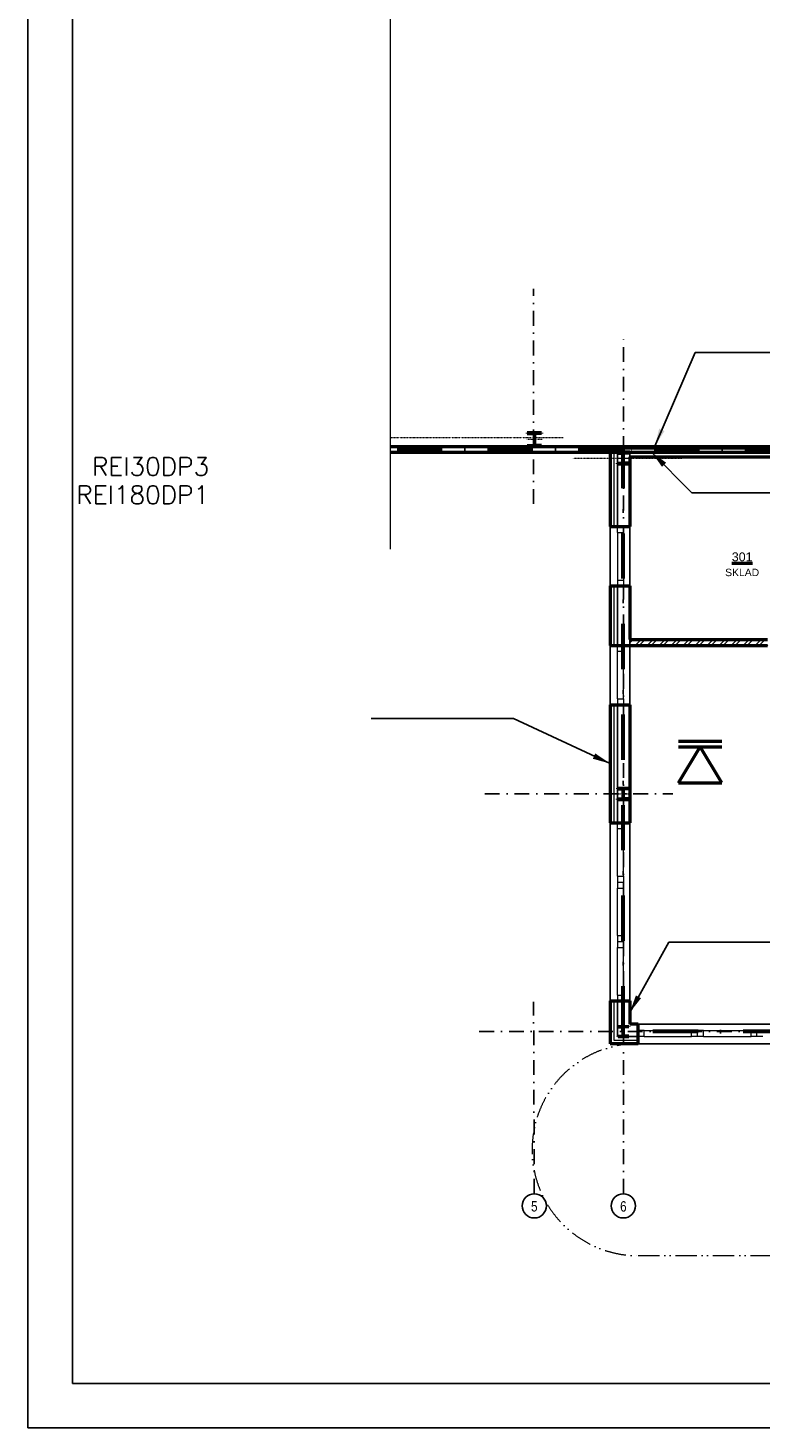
# Model space of a CAD drawing. Header units: millimetres. Extents: x 2886542 to 7567581, y -792623 to 134766.
# Tile 159 of 256: x 4614412 to 4626740, y -381583 to -358017. Entities that reach past the tile are written whole.
import ezdxf
from ezdxf.enums import TextEntityAlignment as Align

# ---------------------------------------------------------------- set-up
doc = ezdxf.new("R2010")
doc.units = ezdxf.units.MM
for name, pattern in [('ACAD_ISO04W100', [30, 24, -3, 0, -3]), ('ACAD_ISO12W100', [21, 12, -3, 0, -3, 0, -3]), ('DASHDOT', [1, 0.5, -0.25, 0, -0.25]), ('DASHDOTX2', [50.8, 25.4, -12.7, 0, -12.7])]:
    doc.linetypes.add(name, pattern=pattern)
for name, color, linetype, lineweight in [('CKIZOLACE', 1, 'Continuous', 18), ('CKOKNA', 1, 'Continuous', 18), ('CKPOPISM', 250, 'Continuous', 50), ('CKPOPISM_POPIS', 3, 'Continuous', 25), ('CKPROSTUPY_NADROVINOU', 7, 'DASHDOT', 25), ('CKRASTR', 7, 'DASHDOT', 18), ('CKRASTR_POPIS', 3, 'Continuous', 25), ('CKSTENY_PODROVINOU', 7, 'Continuous', 25), ('CKSTENY_REZ', 6, 'Continuous', 50), ('CSPROFILY_OSY', 1, 'DASHDOT', 18), ('CSPROFILY_REZY', 4, 'Continuous', 50), ('Text obecně', 7, 'Continuous', 25)]:
    doc.layers.add(name, color=color, linetype=linetype, lineweight=lineweight)
doc.layers.add('požárničina', color=10, linetype='Continuous')
doc.layers.add('srafy', color=251, linetype='Continuous')
doc.styles.add('ARIAL', font='arial.ttf')
doc.styles.add('ROMANT', font='romant')
doc.styles.get("Standard").update_dxf_attribs({"font": 'arial.ttf'})
doc.linetypes.add('IZOLACE_POLYSTYREN_EXPANDOVANY', pattern='A,1,[224,CADKON.SHX,S=0.01,R=0,X=-0.5,Y=-1.74],-2', length=3)
doc.linetypes.add('IZOLACE_POLYSTYREN_PENOVY', pattern='A,0.001,[228,CADKON.SHX,S=0.1,R=0,X=0,Y=0],-2', length=2.001)
doc.linetypes.add('PRERUSENI', pattern='A,60,[100,CADKON.SHX,S=2.5,R=0,X=0,Y=0],-10', length=70)
doc.dimstyles.new('úhlová', dxfattribs={"dimscale": 0.2, "dimtxt": 2.5, "dimasz": 1.5, "dimexe": 0, "dimexo": 3, "dimgap": 1, "dimtad": 1, "dimdec": 0, "dimzin": 0, "dimdsep": 46, "dimtxsty": 'ROMANT', "dimcen": 5, "dimclrd": 256, "dimclre": 256, "dimclrt": 7, "dimadec": 1, "dimazin": 0, "dimtfac": 1, "dimtdec": 0, "dimtix": 1, "dimtmove": 2, "dimatfit": 3, "dimfxl": 0, "dimtvp": 2, "dimtolj": 1, "dimtzin": 0, "dimarcsym": 0})

# ---------------------------------------------------------------- blocks, each defined once
blk = doc.blocks.new('CK_S_EXT_HEAHEA180')
for p, q in [((-90, 85.5), (90, 85.5)), ((-90, 85.5), (-90, 76)), ((-90, 76), (-18, 76)), ((-3, -61), (-3, 61)), ((3, -61), (3, 61)), ((90, 76), (18, 76)), ((90, 85.5), (90, 76)), ((-90, -85.5), (-90, -76)), ((-90, -76), (-18, -76)), ((-90, -85.5), (90, -85.5)), ((90, -76), (18, -76)), ((90, -85.5), (90, -76))]:
    blk.add_line(p, q)
for centre, start, end in [((-18, 61), 0, 90), ((18, 61), 90, 180), ((-18, -61), 270, 0), ((18, -61), 180, 270)]:
    blk.add_arc(centre, 15, start, end)
blk = doc.blocks.new('CK_S_EXT_HEAHEA200')
for p, q in [((-100, 95), (100, 95)), ((-100, 95), (-100, 85)), ((-100, 85), (-21.25, 85)), ((-3.25, -67), (-3.25, 67)), ((3.25, -67), (3.25, 67)), ((100, 85), (21.25, 85)), ((100, 95), (100, 85)), ((-100, -95), (-100, -85)), ((-100, -85), (-21.25, -85)), ((-100, -95), (100, -95)), ((100, -85), (21.25, -85)), ((100, -95), (100, -85))]:
    blk.add_line(p, q)
for centre, start, end in [((-21.25, 67), 0, 90), ((21.25, 67), 90, 180), ((-21.25, -67), 270, 0), ((21.25, -67), 180, 270)]:
    blk.add_arc(centre, 18, start, end)
blk = doc.blocks.new('CK_S_EXT_HEAHEA240')
for p, q in [((-120, 115), (120, 115)), ((-120, 115), (-120, 103)), ((-120, 103), (-24.75, 103)), ((-3.75, -82), (-3.75, 82)), ((3.75, -82), (3.75, 82)), ((120, 103), (24.75, 103)), ((120, 115), (120, 103)), ((-120, -115), (-120, -103)), ((-120, -103), (-24.75, -103)), ((-120, -115), (120, -115)), ((120, -103), (24.75, -103)), ((120, -115), (120, -103))]:
    blk.add_line(p, q)
for centre, start, end in [((-24.75, 82), 0, 90), ((24.75, 82), 90, 180), ((-24.75, -82), 270, 0), ((24.75, -82), 180, 270)]:
    blk.add_arc(centre, 21, start, end)
blk = doc.blocks.new('CKBL2112015103609', base_point=(89030, -30414))

msp = doc.modelspace()

# ---------------------------------------------------------------- hatches: boundary and pattern name
at = {"layer": 'srafy'}
h = msp.add_hatch(dxfattribs=at)
h.set_pattern_fill('ANSI32', color=0, scale=15, style=0)
h.set_pattern_definition([(45, (4537494.36, -384227.15), (-101.02788, 101.02788), []), (45, (4537561.71, -384227.15), (-101.02788, 101.02788), [])])
h.paths.add_polyline_path([(4626868.7, -368409), (4626868.7, -368309), (4624548.7, -368309), (4624548.7, -368409)])
h.paths.add_polyline_path([(4627668.7, -368409), (4627668.7, -368309), (4628268.7, -368309), (4628268.7, -368409)])

# ---------------------------------------------------------------- linework, layer by layer
at = {"layer": 'CKIZOLACE', "color": 0}
msp.add_line((4635653.7, -365159), (4624218.7, -365159), dxfattribs=at)
at = {"layer": 'CKIZOLACE', "color": 0, "linetype": 'IZOLACE_POLYSTYREN_PENOVY', "ltscale": 5}
msp.add_lwpolyline([(4635653.7, -365109), (4624218.7, -365109)], dxfattribs=at)
at = {"layer": 'CKIZOLACE', "color": 0, "linetype": 'IZOLACE_POLYSTYREN_EXPANDOVANY', "ltscale": 3}
for points in [[(4624278.7, -365159), (4624278.7, -366409)], [(4624278.7, -367409), (4624278.7, -368409)], [(4624278.7, -369409), (4624278.7, -371394.5)], [(4624278.7, -374394.5), (4624278.7, -375054.5), (4624688.7, -375054.5)]]:
    msp.add_lwpolyline(points, dxfattribs=at)
at = {"layer": 'CKOKNA', "color": 0}
for p, q in [((4624338.7, -366509), (4624338.7, -366409)), ((4624338.7, -366409), (4624438.7, -366409)), ((4624438.7, -366509), (4624438.7, -366409)), ((4624338.7, -366509), (4624338.7, -367309)), ((4624338.7, -366509), (4624438.7, -366509)), ((4624438.7, -366509), (4624438.7, -367309)), ((4624338.7, -367309), (4624438.7, -367309)), ((4624338.7, -367309), (4624338.7, -367409)), ((4624438.7, -367309), (4624438.7, -367409)), ((4624338.7, -367409), (4624438.7, -367409)), ((4624338.7, -368509), (4624338.7, -368409)), ((4624338.7, -368409), (4624438.7, -368409)), ((4624338.7, -369309), (4624338.7, -368509)), ((4624338.7, -368509), (4624438.7, -368509)), ((4624438.7, -368509), (4624438.7, -368409)), ((4624438.7, -369309), (4624438.7, -368509)), ((4624338.7, -369309), (4624438.7, -369309)), ((4624338.7, -369309), (4624338.7, -369409)), ((4624338.7, -369409), (4624438.7, -369409)), ((4624438.7, -369309), (4624438.7, -369409)), ((4624338.7, -371494.5), (4624338.7, -371394.5)), ((4624338.7, -371394.5), (4624438.7, -371394.5)), ((4624338.7, -372294.5), (4624338.7, -371494.5)), ((4624338.7, -371494.5), (4624438.7, -371494.5)), ((4624438.7, -371494.5), (4624438.7, -371394.5)), ((4624438.7, -372294.5), (4624438.7, -371494.5)), ((4624338.7, -372294.5), (4624438.7, -372294.5)), ((4624338.7, -372294.5), (4624338.7, -372394.5)), ((4624438.7, -372294.5), (4624438.7, -372394.5)), ((4624338.7, -372394.5), (4624438.7, -372394.5)), ((4624338.7, -372394.5), (4624338.7, -372494.5)), ((4624338.7, -373294.5), (4624338.7, -372494.5)), ((4624338.7, -372494.5), (4624438.7, -372494.5)), ((4624438.7, -372394.5), (4624438.7, -372494.5)), ((4624438.7, -373294.5), (4624438.7, -372494.5)), ((4624338.7, -373294.5), (4624438.7, -373294.5)), ((4624338.7, -373294.5), (4624338.7, -373394.5)), ((4624338.7, -373394.5), (4624438.7, -373394.5)), ((4624338.7, -373394.5), (4624338.7, -373494.5)), ((4624338.7, -374294.5), (4624338.7, -373494.5)), ((4624338.7, -373494.5), (4624438.7, -373494.5)), ((4624438.7, -373294.5), (4624438.7, -373394.5)), ((4624438.7, -373394.5), (4624438.7, -373494.5)), ((4624438.7, -374294.5), (4624438.7, -373494.5)), ((4624338.7, -374294.5), (4624438.7, -374294.5)), ((4624338.7, -374294.5), (4624338.7, -374394.5)), ((4624338.7, -374394.5), (4624438.7, -374394.5)), ((4624438.7, -374294.5), (4624438.7, -374394.5)), ((4624788.7, -374894.5), (4624688.7, -374894.5)), ((4624688.7, -374994.5), (4624688.7, -374894.5)), ((4624788.7, -374894.5), (4625588.7, -374894.5)), ((4624788.7, -374994.5), (4624788.7, -374894.5)), ((4625688.7, -374894.5), (4625588.7, -374894.5)), ((4625588.7, -374994.5), (4625588.7, -374894.5)), ((4625688.7, -374994.5), (4625688.7, -374894.5)), ((4625788.7, -374894.5), (4625688.7, -374894.5)), ((4625788.7, -374894.5), (4626588.7, -374894.5)), ((4625788.7, -374994.5), (4625788.7, -374894.5)), ((4626688.7, -374894.5), (4626588.7, -374894.5)), ((4626588.7, -374994.5), (4626588.7, -374894.5)), ((4626688.7, -374994.5), (4626688.7, -374894.5)), ((4626788.7, -374894.5), (4626688.7, -374894.5)), ((4624788.7, -374994.5), (4624688.7, -374994.5)), ((4624788.7, -374994.5), (4625588.7, -374994.5)), ((4625688.7, -374994.5), (4625588.7, -374994.5)), ((4625788.7, -374994.5), (4625688.7, -374994.5)), ((4625788.7, -374994.5), (4626588.7, -374994.5)), ((4626688.7, -374994.5), (4626588.7, -374994.5)), ((4626788.7, -374994.5), (4626688.7, -374994.5))]:
    msp.add_line(p, q, dxfattribs=at)
at = {"layer": 'CKPROSTUPY_NADROVINOU', "color": 0, "ltscale": 500}
for p, q in [((4622926.7, -366028.5), (4622926.7, -362409)), ((4624438.7, -377641.3), (4624438.7, -363201.6)), ((4624438.7, -377641.3), (4624438.7, -363201.6)), ((4622105, -370909), (4625272.1, -370909)), ((4622938.9, -377640.1), (4622926.7, -374409)), ((4622013, -374909), (4645043.1, -374909))]:
    msp.add_line(p, q, dxfattribs=at)
at = {"layer": 'CKRASTR', "color": 0, "linetype": 'PRERUSENI'}
msp.add_line((4620512.3, -340870.8), (4620512.3, -366789.9), dxfattribs=at)
at = {"layer": 'CKRASTR', "color": 0}
for p, q in [((4620512.3, -364909), (4623426.7, -364909)), ((4623586.7, -365259), (4625424.9, -365259))]:
    msp.add_line(p, q, dxfattribs=at)
at = {"layer": 'CKRASTR_POPIS', "color": 0}
for centre in [(4622938.7, -377844.1), (4624438.7, -377844.1)]:
    msp.add_circle(centre, 203.9, dxfattribs=at)
at = {"layer": 'CKSTENY_PODROVINOU', "color": 0}
for p, q in [((4624218.7, -365159), (4624218.7, -365059)), ((4624218.7, -365059), (4638458.7, -365059)), ((4624218.7, -365059), (4624218.7, -365159)), ((4624338.7, -365159), (4624218.7, -365159)), ((4624218.7, -365159), (4638458.7, -365159)), ((4624338.7, -365159), (4624338.7, -366409)), ((4624548.7, -365159), (4624548.7, -365234)), ((4635058.7, -365159), (4624548.7, -365159)), ((4624218.7, -366409), (4624218.7, -367409)), ((4624338.7, -366409), (4624218.7, -366409)), ((4624548.7, -366409), (4624548.7, -367409)), ((4624338.7, -367409), (4624218.7, -367409)), ((4624338.7, -367409), (4624338.7, -368409)), ((4624548.7, -368409), (4624548.7, -368309)), ((4624218.7, -369409), (4624218.7, -368409)), ((4624338.7, -368409), (4624218.7, -368409)), ((4624548.7, -369409), (4624548.7, -368409)), ((4624338.7, -369409), (4624218.7, -369409)), ((4624338.7, -369409), (4624338.7, -371394.5)), ((4624218.7, -374394.5), (4624218.7, -371394.5)), ((4624338.7, -371394.5), (4624218.7, -371394.5)), ((4624548.7, -374394.5), (4624548.7, -371394.5)), ((4624338.7, -374394.5), (4624218.7, -374394.5)), ((4624338.7, -374394.5), (4624338.7, -374994.5)), ((4624688.7, -374784.5), (4628688.7, -374784.5)), ((4624338.7, -374994.5), (4624688.7, -374994.5)), ((4624688.7, -374994.5), (4624688.7, -375114.5)), ((4624688.7, -375114.5), (4628688.7, -375114.5))]:
    msp.add_line(p, q, dxfattribs=at)
at = {"layer": 'CKSTENY_REZ', "color": 0}
for p, q in [((4620512.3, -365059), (4635653.7, -365059)), ((4620512.3, -365159), (4624548.7, -365159)), ((4624218.7, -365159), (4624548.7, -365159)), ((4624548.7, -365159), (4624218.7, -365159)), ((4624218.7, -365159), (4624218.7, -366409)), ((4624548.7, -365159), (4635058.7, -365159)), ((4624548.7, -365234), (4628268.7, -365234)), ((4624548.7, -365234), (4624548.7, -366409)), ((4624218.7, -366409), (4624548.7, -366409)), ((4624218.7, -367409), (4624548.7, -367409)), ((4624218.7, -367409), (4624218.7, -368409)), ((4624548.7, -367409), (4624548.7, -368309)), ((4624548.7, -368309), (4626868.7, -368309)), ((4624218.7, -368409), (4624548.7, -368409)), ((4624548.7, -368409), (4626868.7, -368409)), ((4624218.7, -369409), (4624548.7, -369409)), ((4624218.7, -369409), (4624218.7, -371394.5)), ((4624548.7, -369409), (4624548.7, -371394.5)), ((4624218.7, -371394.5), (4624548.7, -371394.5)), ((4624218.7, -374394.5), (4624548.7, -374394.5)), ((4624218.7, -374394.5), (4624218.7, -375114.5)), ((4624548.7, -374394.5), (4624548.7, -374784.5)), ((4624688.7, -374784.5), (4624548.7, -374784.5)), ((4624688.7, -375114.5), (4624688.7, -374784.5)), ((4624688.7, -375114.5), (4624218.7, -375114.5))]:
    msp.add_line(p, q, dxfattribs=at)
at = {"layer": 'CSPROFILY_OSY', "color": 0}
for p, q in [((4623068.7, -364944), (4622808.7, -364944)), ((4622938.7, -364819), (4622938.7, -365069)), ((4624328.7, -365259), (4624548.7, -365259)), ((4624438.7, -365364), (4624438.7, -365154)), ((4624328.7, -370909), (4624548.7, -370909)), ((4624438.7, -371014), (4624438.7, -370804)), ((4624438.7, -375004.5), (4624438.7, -374813.5))]:
    msp.add_line(p, q, dxfattribs=at)
at = {"layer": 'požárničina', "linetype": 'DASHDOTX2', "lineweight": 60, "ltscale": 30}
for p, q in [((4624437.2, -365108.2), (4620510.8, -365108.2)), ((4624437.2, -374906.6), (4624437.2, -365108.2)), ((4634866.3, -365109.3), (4624437.2, -365109.3)), ((4640937.2, -374906.6), (4624437.2, -374906.6))]:
    msp.add_line(p, q, dxfattribs=at)
at = {"layer": 'požárničina', "linetype": 'ACAD_ISO04W100', "lineweight": 50, "ltscale": 50, "extrusion": (0, 0, -1)}
for p, q in [((4625367.4, -370021.1), (4626097.8, -370021.1)), ((4625367.4, -370721.8), (4625732.6, -370114.9)), ((4625367.4, -370114.9), (4626097.8, -370114.9)), ((4626097.8, -370721.8), (4625732.6, -370114.9)), ((4625367.4, -370721.8), (4626097.8, -370721.8))]:
    msp.add_line(p, q, dxfattribs=at)
at = {"layer": 'požárničina', "linetype": 'ACAD_ISO12W100', "lineweight": 0, "ltscale": 30}
msp.add_line((4624687.2, -378682.1), (4640437.2, -378682.1), dxfattribs=at)
msp.add_arc((4624687.2, -376897.1), 1785, 90, 270, dxfattribs=at)
at = {"layer": 'Text obecně'}
for p, q in [((4614412.2, -336834), (4614412.2, -381582.9)), ((4614412.2, -336834), (4614412.2, -381582.9)), ((4615162.1, -337583.9), (4615162.1, -380833)), ((4615162.1, -337583.9), (4615162.1, -380833)), ((4615162.1, -337583.9), (4615162.1, -380833)), ((4615162.1, -380833), (4676660.7, -380833)), ((4614412.2, -381582.9), (4677410.7, -381582.9)), ((4614412.2, -381582.9), (4677410.7, -381582.9)), ((4645911.4, -381582.9), (4614412.2, -381582.9)), ((4614412.2, -381582.9), (4677410.7, -381582.9)), ((4614412.2, -381582.9), (4677410.7, -381582.9)), ((4645911.4, -381582.9), (4614412.2, -381582.9))]:
    msp.add_line(p, q, dxfattribs=at)

# ---------------------------------------------------------------- block references
at = {"layer": 'CKPOPISM', "color": 0}
ref = msp.add_blockref('CKBL2112015103609', (4626439.4, -367244.1), dxfattribs=dict(at, xscale=0.5, yscale=0.5, zscale=0.5))
ref.add_attrib('JMENO', 'SKLAD', dxfattribs={"layer": 'CKPOPISM_POPIS', "height": 125}).set_placement((4626439.4, -367244.1), align=Align.CENTER)
ref.add_attrib('CISLO', '%%U301', dxfattribs={"height": 150, "style": 'ARIAL'}).set_placement((4626439.4, -366994.1), align=Align.CENTER)
at = {"layer": 'CSPROFILY_REZY', "color": 0, "rotation": 180}
msp.add_blockref('CK_S_EXT_HEAHEA240', (4622938.7, -364944), dxfattribs=at)
at = {"layer": 'CSPROFILY_REZY', "color": 0}
for name, p in [('CK_S_EXT_HEAHEA200', (4624438.7, -365259)), ('CK_S_EXT_HEAHEA200', (4624438.7, -370909)), ('CK_S_EXT_HEAHEA180', (4624438.7, -374909))]:
    msp.add_blockref(name, p, dxfattribs=at)

# ---------------------------------------------------------------- texts
at = {"layer": 'CKRASTR_POPIS', "color": 0, "style": 'ARIAL', "width": 0.8}
for s, p in [('5', (4622938.7, -377852.5)), ('6', (4624438.7, -377852.5))]:
    msp.add_text(s, height=175, dxfattribs=at).set_placement(p, align=Align.MIDDLE)
at = {"layer": 'požárničina', "color": 1, "lineweight": 30, "char_height": 307.048, "width": 715315.119, "attachment_point": 3}
for s, insert in [('{\\Ftxt,bigfont|c238;\\PREI30DP3}', (4617463.6, -364732.6, 1471.2)), ('{\\Ftxt,bigfont|c238;\\PREI180DP1}', (4617463.6, -365210.6, 1471.2))]:
    msp.add_mtext(s, dxfattribs=dict(at, insert=insert))

# ---------------------------------------------------------------- leaders
at = {"layer": 'požárničina'}
for points in [[(4624967.7, -365056.6), (4625646.1, -363481.3), (4628039.4, -363481.3)], [(4624913.5, -365156.6), (4625592, -365840.1), (4627985.2, -365840.1)], [(4624217.2, -370399.4), (4622585.9, -369641), (4620192.6, -369641)], [(4624547.2, -374587.1), (4625204.4, -373405.9), (4627597.6, -373405.9)]]:
    msp.add_leader(points, dimstyle='úhlová', override={"dimasz": 1500, "dimgap": 1, "dimtad": 0}, dxfattribs=at)

doc.saveas('drawing.dxf')
